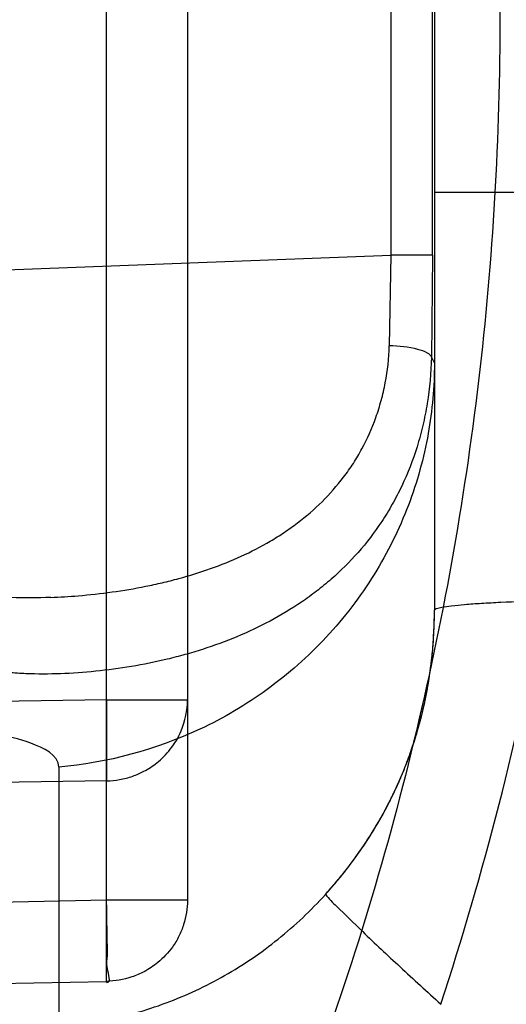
# Model space of a CAD drawing. Header units: millimetres. Extents: x 0 to 297, y 0 to 210.
# Tile 36 of 256: x 141.5702 to 141.6234, y 90.7324 to 90.8401. Entities that reach past the tile are written whole.
import ezdxf

# ---------------------------------------------------------------- set-up
doc = ezdxf.new("R2010")
doc.units = ezdxf.units.MM
doc.header["$LTSCALE"] = 16.335
doc.layers.get('0').update_dxf_attribs({"linetype": 'CONTINUOUS'})
for name, color, linetype in [('01_GLOBAL', 7, 'CONTINUOUS'), ('INTFCLR_1', 7, 'CONTINUOUS'), ('INTFCLR_144815', 7, 'CONTINUOUS')]:
    doc.layers.add(name, color=color, linetype=linetype)

msp = doc.modelspace()

# ---------------------------------------------------------------- linework, layer by layer
at = {"color": 7, "linetype": 'Continuous'}
msp.add_circle((142.5788034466, 92.2083412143), 3.42, dxfattribs=at)
at = {"color": 9, "linetype": 'Continuous'}
msp.add_arc((142.5788034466, 92.2083412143), 3.3761688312, 182.9674534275, 267.0325465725, dxfattribs=at)
at = {"layer": '01_GLOBAL', "color": 7, "linetype": 'Continuous'}
msp.add_circle((142.5788034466, 92.2083412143), 3.465, dxfattribs=at)
at = {"layer": 'INTFCLR_1', "color": 9, "linetype": 'Continuous'}
for p, q in [((141.5797088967, 90.73495198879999), (141.5797088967, 90.9452271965)), ((141.588551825, 90.9363652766), (141.588551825, 90.7438139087)), ((141.615551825, 90.9046369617), (141.615551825, 90.77554222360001)), ((141.6107778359, 90.86581844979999), (141.6107778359, 90.81436073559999)), ((141.6153460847, 90.81436073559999), (141.6153460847, 90.86581844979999)), ((141.6329236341, 90.82120345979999), (141.615551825, 90.82120345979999)), ((141.273551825, 90.8013649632), (141.6107778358, 90.81436073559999)), ((141.6107778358, 90.81436073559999), (141.6106127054, 90.8044311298)), ((141.6153460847, 90.81436073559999), (141.6107778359, 90.81436073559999)), ((141.6153460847, 90.81436073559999), (141.6152191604, 90.80319244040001)), ((141.6152191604, 90.80319244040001), (141.615551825, 90.8025257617)), ((141.5797088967, 90.7657368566), (141.4818133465, 90.7643030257)), ((141.5797088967, 90.7657368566), (141.588551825, 90.7657368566)), ((141.5797088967, 90.7657368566), (141.5797088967, 90.7568749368)), ((141.5744738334, 90.7583780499), (141.5744738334, 90.7299789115)), ((141.5797088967, 90.7568749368), (141.5010615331, 90.7557230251)), ((141.5797088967, 90.7438139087), (141.273551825, 90.7374451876)), ((141.588551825, 90.7438139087), (141.5797088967, 90.7438139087)), ((141.273551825, 90.7285832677), (141.5797088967, 90.73495198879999)), ((141.5797088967, 90.7349519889), (141.5797390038, 90.73481585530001))]:
    msp.add_line(p, q, dxfattribs=at)
at = {"layer": 'INTFCLR_1', "color": 6, "linetype": 'Continuous'}
for centre, radius, start, end in [((141.273551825, 90.84008959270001), 0.5431065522, 270, 90.00000002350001), ((141.273551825, 90.84008959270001), 0.5161422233, 270, 90.00000002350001), ((141.2878511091, 90.8400839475), 0.3455883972, 341.8516144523, 349.4070110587)]:
    msp.add_arc(centre, radius, start, end, dxfattribs=at)
at = {"layer": 'INTFCLR_1', "color": 7, "linetype": 'Continuous'}
msp.add_arc((141.5682662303, 90.77650099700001), 0.047731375, 317.8255228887, 324.7005489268, dxfattribs=at)
at = {"layer": 'INTFCLR_1', "color": 9, "linetype": 'Continuous'}
for points, knots in [([(141.7564146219, 90.67214758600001), (141.7574831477, 90.6750551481), (141.7595771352, 90.68092625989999), (141.7635668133, 90.69283277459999), (141.7700402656, 90.7142045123), (141.7760428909, 90.73928884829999), (141.7800065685, 90.7617077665), (141.7816728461, 90.7731553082), (141.7825328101, 90.7797764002), (141.7845176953, 90.7963988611), (141.7865801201, 90.82480135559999), (141.786249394, 90.85831129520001), (141.7846909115, 90.8800272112), (141.783710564, 90.8900544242), (141.7829887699, 90.8967234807), (141.7807586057, 90.9147232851), (141.7756949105, 90.94354598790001), (141.7683980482, 90.97168599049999), (141.7631787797, 90.98838778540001), (141.7612158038, 90.9943618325), (141.7582294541, 91.0031618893), (141.7514922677, 91.0215597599), (141.7398577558, 91.04856209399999), (141.7266081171, 91.07407256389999), (141.7173713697, 91.0897744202), (141.7130543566, 91.096763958), (141.7101864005, 91.1013200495), (141.7024300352, 91.1133026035), (141.6894327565, 91.1316928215), (141.6713790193, 91.1540805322), (141.6560874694, 91.1708617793), (141.64540551, 91.18158825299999), (141.6394993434, 91.18726746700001), (141.6313044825, 91.1949266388), (141.6198341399, 91.2049554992), (141.6074179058, 91.2146860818), (141.5999877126, 91.21997005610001), (141.5969902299, 91.2219990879), (141.595231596, 91.2231656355), (141.5931919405, 91.2244765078), (141.5909359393, 91.2258549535), (141.5889565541, 91.22699033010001), (141.587260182, 91.2278794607), (141.5858677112, 91.2285262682), (141.5847587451, 91.228921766), (141.5839916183, 91.22910084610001), (141.5833474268, 91.229003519), (141.5832219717, 91.22839726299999), (141.5835311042, 91.22772715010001), (141.5840679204, 91.2267985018), (141.5849352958, 91.22562953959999), (141.5860911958, 91.2242042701), (141.587545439, 91.22253261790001), (141.5892822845, 91.2206136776), (141.5909074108, 91.2188652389), (141.5923395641, 91.21734229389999), (141.5948337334, 91.21470682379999), (141.5989725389, 91.2103803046), (141.6073909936, 91.20154652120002), (141.6165855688, 91.19163585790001), (141.6249614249, 91.18216354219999), (141.6301387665, 91.17614023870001), (141.6384641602, 91.1662523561), (141.6512098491, 91.1502285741), (141.6679191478, 91.126915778), (141.680013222, 91.107884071), (141.6879313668, 91.094337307), (141.6933038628, 91.08480936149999), (141.702572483, 91.0674180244), (141.7149508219, 91.0411554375), (141.7234902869, 91.0192594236), (141.7274621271, 91.00790684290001)], [0, 0, 0, 0, 0.0103790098, 0.0208837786, 0.0420711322, 0.08518383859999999, 0.1071959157, 0.1183352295, 0.1239409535, 0.1295662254, 0.1744257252, 0.2192335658, 0.2417179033, 0.2473538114, 0.2529901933, 0.2641930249, 0.3081221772, 0.3509242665, 0.3614865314, 0.3667493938, 0.3719931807, 0.3926229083, 0.4323809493, 0.4704125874, 0.488853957, 0.4934075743, 0.4979380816, 0.506891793, 0.541232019, 0.5733300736, 0.6031972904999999, 0.6172524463, 0.624045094, 0.6306497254, 0.6548348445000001, 0.6750681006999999, 0.6834748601, 0.6853777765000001, 0.68719583, 0.6905456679, 0.6935010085, 0.6960526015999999, 0.698191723, 0.6999112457, 0.7012080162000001, 0.7020916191, 0.7026257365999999, 0.703100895, 0.7038825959, 0.7050751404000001, 0.7066972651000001, 0.7087491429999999, 0.7112254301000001, 0.7141189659, 0.7174213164, 0.7192231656, 0.7211235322, 0.729579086, 0.7392841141, 0.7620097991, 0.7748694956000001, 0.7816475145, 0.7886215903, 0.818178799, 0.8502213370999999, 0.88468242, 0.8936821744, 0.9027945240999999, 0.9213302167, 0.9597016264, 1, 1, 1, 1]), ([(141.589474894, 91.22708959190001), (141.5901302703, 91.2270894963), (141.5934664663, 91.2257697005), (141.5972968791, 91.2235292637), (141.6010154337, 91.2211904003), (141.6028021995, 91.2200263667), (141.6058484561, 91.21800314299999), (141.6133970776, 91.21273816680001), (141.6260174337, 91.20304741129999), (141.6376862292, 91.1930563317), (141.6460232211, 91.1854269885), (141.6520280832, 91.1797738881), (141.6628847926, 91.1691018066), (141.6784293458, 91.15240674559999), (141.6967876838, 91.1301309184), (141.7100118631, 91.1118246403), (141.7179037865, 91.099896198), (141.7208202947, 91.09536318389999), (141.7252087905, 91.0884116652), (141.734595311, 91.0728013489), (141.748064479, 91.04743455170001), (141.7598995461, 91.0205684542), (141.766753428, 91.0022608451), (141.7697904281, 90.99350690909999), (141.7717861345, 90.9875658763), (141.7770905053, 90.9709626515), (141.7845086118, 90.94298471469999), (141.7896594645, 90.91431187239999), (141.7919274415, 90.89640779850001), (141.7926613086, 90.8897756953), (141.793657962, 90.87980496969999), (141.795242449, 90.8582113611), (141.7955788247, 90.82488434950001), (141.7934815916, 90.79663997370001), (141.7914638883, 90.7801127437), (141.7905895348, 90.7735282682), (141.788895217, 90.7621430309), (141.7848639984, 90.73984187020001), (141.7787596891, 90.71489416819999), (141.7721799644, 90.6936469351), (141.768123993, 90.6818069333), (141.7659952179, 90.6759685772), (141.7649089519, 90.6730772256)], [0, 0, 0, 0, 0.0031306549, 0.0166311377, 0.0214593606, 0.0240790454, 0.0268205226, 0.0389267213, 0.0680356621, 0.1027866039, 0.1122691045, 0.1220183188, 0.1421809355, 0.1849822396, 0.2309158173, 0.2799873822, 0.2927706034, 0.2992370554, 0.3057353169, 0.3320403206, 0.3862319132, 0.4428084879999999, 0.4721383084, 0.4795908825, 0.487069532, 0.5020757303, 0.5628487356, 0.6251729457, 0.6410612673, 0.6490543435, 0.6570463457, 0.6889269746, 0.7524526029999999, 0.8160592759, 0.8240370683, 0.8319876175, 0.8477879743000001, 0.8790177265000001, 0.9402188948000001, 0.970317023, 0.9852457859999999, 1, 1, 1, 1]), ([(141.7274621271, 91.00790684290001), (141.7315912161, 90.9961048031), (141.7390893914, 90.97185256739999), (141.7462276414, 90.94067982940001), (141.7497519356, 90.91986040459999), (141.7511690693, 90.91003879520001), (141.7520562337, 90.903430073), (141.7542266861, 90.88522496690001), (141.7563129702, 90.8552042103), (141.7560193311, 90.8250769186), (141.75492511, 90.80665849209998), (141.7544248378, 90.79993719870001), (141.7535799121, 90.7899339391), (141.7512498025, 90.76863348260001), (141.7458257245, 90.73651859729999), (141.7391945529, 90.7098498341), (141.7346932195, 90.69454437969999), (141.7328673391, 90.6885424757), (141.7295794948, 90.67824709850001), (141.7226337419, 90.6583743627), (141.7115361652, 90.63128552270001), (141.7001192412, 90.60802526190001), (141.6927555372, 90.5944485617), (141.6900841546, 90.589659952), (141.6861147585, 90.582673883), (141.6775648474, 90.56827510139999), (141.6639972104, 90.5475548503), (141.6473654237, 90.5249373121), (141.6353721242, 90.510182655), (141.6284582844, 90.5020841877), (141.6258517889, 90.4990615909), (141.6214530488, 90.49403413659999), (141.6133270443, 90.48498786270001), (141.6044845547, 90.4755649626), (141.5965053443, 90.4672222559), (141.5917239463, 90.4622035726), (141.5879282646, 90.458105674), (141.5854794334, 90.455268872), (141.5841304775, 90.4534756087), (141.5835709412, 90.4525240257), (141.5832318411, 90.4518413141), (141.5833749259, 90.4509528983), (141.5852684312, 90.45133920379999), (141.5873513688, 90.45233756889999), (141.5911230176, 90.4543766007), (141.5947207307, 90.45666834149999), (141.5976748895, 90.4586369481), (141.5995705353, 90.45994039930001), (141.602756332, 90.46217006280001), (141.6078515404, 90.4659004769), (141.6149715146, 90.47143524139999), (141.62561538, 90.4801941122), (141.6351418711, 90.48873792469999), (141.6434777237, 90.4967321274), (141.649452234, 90.502628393), (141.6602195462, 90.51373015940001), (141.6755659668, 90.5310421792), (141.6935858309, 90.5540599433), (141.7064887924, 90.5729162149), (141.7141583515, 90.5851797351), (141.7169899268, 90.589838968), (141.721250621, 90.59698783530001), (141.7303494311, 90.61303956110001), (141.743335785, 90.63909440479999), (141.7522698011, 90.66086912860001), (141.7564146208, 90.6721475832)], [0, 0, 0, 0, 0.0419354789, 0.08505031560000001, 0.1071497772, 0.1127379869, 0.1183317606, 0.1295131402, 0.1742263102, 0.2191466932, 0.230445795, 0.2361065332, 0.241751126, 0.2641147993, 0.3079545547, 0.3508736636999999, 0.3561840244, 0.3614616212, 0.3719139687, 0.3924297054, 0.4320526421, 0.4700131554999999, 0.4792642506, 0.483852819, 0.4884035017, 0.5062126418, 0.5400088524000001, 0.5714206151, 0.6003317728, 0.6037560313, 0.6071340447, 0.6137178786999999, 0.6261602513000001, 0.6479155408, 0.6570536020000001, 0.6648783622, 0.6711643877, 0.6757843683, 0.6774462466, 0.6786751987, 0.6794900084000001, 0.6799813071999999, 0.6813020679, 0.6842478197, 0.6888651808, 0.6950795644, 0.6987591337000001, 0.70073729, 0.7027989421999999, 0.7117993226, 0.7219139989, 0.7330405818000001, 0.7580265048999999, 0.7648041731, 0.7717766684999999, 0.7861782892, 0.816667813, 0.8493175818, 0.8841610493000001, 0.8932352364, 0.8978283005, 0.9024468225, 0.9211469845, 0.9596997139, 1, 1, 1, 1]), ([(141.5894748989, 90.4530895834), (141.5892979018, 90.4530896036), (141.5888645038, 90.453175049), (141.5888868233, 90.45395412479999), (141.5893505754, 90.4547556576), (141.5901524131, 90.4559470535), (141.5913747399, 90.4574296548), (141.5929802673, 90.4592514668), (141.5949656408, 90.4613878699), (141.5971947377, 90.4637206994), (141.5996190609, 90.4662163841), (141.6031782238, 90.46985252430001), (141.6105296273, 90.4773399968), (141.6195432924, 90.486704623), (141.6278287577, 90.4956995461), (141.6323134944, 90.500698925), (141.6349707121, 90.50370456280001), (141.642015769, 90.5117541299), (141.6542358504, 90.5264206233), (141.6711890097, 90.54891642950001), (141.6850238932, 90.56953556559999), (141.6937443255, 90.58386952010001), (141.6977917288, 90.5908225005), (141.7005148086, 90.5955870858), (141.7080176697, 90.6090898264), (141.7196527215, 90.63222718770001), (141.7309710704, 90.65919529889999), (141.7380553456, 90.6789827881), (141.7414080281, 90.689232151), (141.74326968, 90.6952065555), (141.7478571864, 90.7104352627), (141.754617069, 90.7369742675), (141.7601493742, 90.7689508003), (141.7625257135, 90.7901596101), (141.7633872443, 90.80011831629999), (141.7638973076, 90.8068091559), (141.7650129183, 90.8251434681), (141.7653124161, 90.8551382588), (141.7631848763, 90.8850242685), (141.7609722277, 90.9031442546), (141.7600677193, 90.9097228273), (141.758622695, 90.9195008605), (141.7550282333, 90.9402318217), (141.7477475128, 90.9712699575), (141.7401050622, 90.9953997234), (141.7358975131, 91.00714062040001)], [0, 0, 0, 0, 0.0008731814, 0.0017184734, 0.0032338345, 0.0055641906, 0.008732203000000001, 0.0127298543, 0.0175349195, 0.0231216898, 0.028646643, 0.0346996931, 0.0482229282, 0.0804128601, 0.09881585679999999, 0.1085510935, 0.1135452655, 0.1186072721, 0.1613234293, 0.207686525, 0.2575125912, 0.2837456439, 0.2904463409, 0.297201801, 0.3108185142, 0.3666506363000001, 0.4248611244, 0.4549770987, 0.470314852, 0.4780577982, 0.4858479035, 0.548777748, 0.6130125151, 0.6457681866, 0.6540348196, 0.6623247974, 0.6788712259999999, 0.7446474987, 0.8101274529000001, 0.8265054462, 0.8346996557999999, 0.8428862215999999, 0.8752668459, 0.9384715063, 1, 1, 1, 1]), ([(141.5736055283, 90.7769256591), (141.5746084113, 90.7769642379), (141.5768491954, 90.77710183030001), (141.5803153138, 90.7774864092), (141.583376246, 90.7779980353), (141.5857997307, 90.7785245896), (141.5881839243, 90.77912106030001), (141.5910892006, 90.78003071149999), (141.59445038, 90.7813695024), (141.597107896, 90.7827539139), (141.5991340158, 90.7840104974), (141.6010658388, 90.7853958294), (141.6033306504, 90.7873372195), (141.6053002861, 90.7896001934), (141.6067121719, 90.7915710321), (141.6079688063, 90.7937124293), (141.6089987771, 90.79601909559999), (141.6097599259, 90.7984661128), (141.610359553, 90.8010616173), (141.6105766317, 90.80307740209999), (141.6106127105, 90.80443112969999)], [0, 0, 0, 0, 0.0588632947, 0.1316202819, 0.20444494, 0.2407594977, 0.2770543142, 0.3485619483, 0.4191377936, 0.4889827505, 0.5239819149, 0.5588933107, 0.6283399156, 0.6983887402, 0.7342656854, 0.7704052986, 0.8438660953, 0.8817673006, 0.9205747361, 1, 1, 1, 1]), ([(141.6152191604, 90.80319244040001), (141.6151603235, 90.8033889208), (141.6146414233, 90.8037753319), (141.6131184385, 90.8042677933), (141.6116620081, 90.8044151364), (141.6106127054, 90.8044311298)], [0, 0, 0, 0, 0.1257005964, 0.3568366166, 1, 1, 1, 1]), ([(141.6152191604, 90.80319244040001), (141.6151784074, 90.80150122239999), (141.6149519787, 90.79898624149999), (141.6143108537, 90.79573137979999), (141.6134813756, 90.79267823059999), (141.6123620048, 90.7897881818), (141.610969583, 90.7871030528), (141.6094528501, 90.7846246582), (141.6072948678, 90.7818086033), (141.6048128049, 90.7793471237), (141.6026914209, 90.7776028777), (141.6004982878, 90.77601627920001), (141.5976202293, 90.7742826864), (141.5939841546, 90.77257473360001), (141.5908419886, 90.7714261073), (141.5882769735, 90.7706598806), (141.5856937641, 90.7699952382), (141.582447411, 90.76933924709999), (141.5785475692, 90.7688131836), (141.5746921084, 90.768539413), (141.5715258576, 90.76853637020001), (141.5690579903, 90.7686885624), (141.5678501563, 90.7688217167), (141.5672559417, 90.7689095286)], [0, 0, 0, 0, 0.0760081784, 0.112994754, 0.1489536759, 0.2180649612, 0.2516913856, 0.2847564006, 0.3485201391, 0.4105479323, 0.4413564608, 0.4718487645, 0.532102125, 0.5919912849, 0.6520804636, 0.6822271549, 0.7122439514, 0.7718989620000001, 0.8309101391, 0.8889336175, 0.9454439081, 0.9730120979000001, 1, 1, 1, 1]), ([(141.615551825, 90.8025257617), (141.615551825, 90.79995554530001), (141.6150829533, 90.7946641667), (141.6129118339, 90.7868197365), (141.6091668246, 90.7792432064), (141.6039298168, 90.7723886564), (141.5974465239, 90.7666570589), (141.5878907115, 90.7610086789), (141.5797852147, 90.7588356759), (141.5744738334, 90.7583780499)], [0, 0, 0, 0, 0.1167127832, 0.2397553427, 0.3675648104, 0.4981092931, 0.6290382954, 0.7579181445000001, 1, 1, 1, 1]), ([(141.5736055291, 90.7769256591), (141.5721637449, 90.7768701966), (141.5701235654, 90.7768574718), (141.5675037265, 90.7769940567), (141.5663281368, 90.77710259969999), (141.5657467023, 90.77716967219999)], [0, 0, 0, 0, 0.5500790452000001, 0.7768611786, 1, 1, 1, 1]), ([(141.615551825, 90.77554222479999), (141.615551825, 90.77562620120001), (141.6159106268, 90.7757674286), (141.6164650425, 90.7758898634), (141.6175467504, 90.7760435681), (141.6189706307, 90.77617813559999), (141.6207786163, 90.77630465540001), (141.6236737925, 90.7764520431), (141.6259659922, 90.7765206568), (141.6275499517, 90.77655405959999)], [0, 0, 0, 0, 0.0208152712, 0.0728220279, 0.159832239, 0.2807141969, 0.4319609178, 0.6072959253, 1, 1, 1, 1]), ([(141.5797088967, 90.7568749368), (141.5801869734, 90.7568831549), (141.5811584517, 90.7569763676), (141.5825356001, 90.75733621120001), (141.5839119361, 90.75793536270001), (141.5853484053, 90.75886984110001), (141.5868002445, 90.7603288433), (141.5881543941, 90.7626215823), (141.588551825, 90.76458187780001), (141.588551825, 90.7657368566)], [0, 0, 0, 0, 0.103709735, 0.2106676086, 0.3073962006, 0.4281557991, 0.5802784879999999, 0.7494861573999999, 1, 1, 1, 1]), ([(141.5744738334, 90.7583780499), (141.5744736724, 90.75971730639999), (141.5712546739, 90.76119552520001), (141.5673866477, 90.7620857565), (141.5622583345, 90.762800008), (141.5561866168, 90.7631900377), (141.5491453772, 90.7633148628), (141.5414511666, 90.76313862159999), (141.5361256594, 90.7628336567), (141.5333958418, 90.7626332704)], [0, 0, 0, 0, 0.0951016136, 0.1863216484, 0.306761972, 0.4532760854, 0.6213717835, 0.8056320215, 1, 1, 1, 1]), ([(141.5794237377, 90.7306679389), (141.5817297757, 90.73112463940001), (141.5862804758, 90.7324146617), (141.5927093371, 90.7354220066), (141.5985928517, 90.73942795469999), (141.602050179, 90.7426952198), (141.6036403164, 90.7444544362)], [0, 0, 0, 0, 0.2490434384, 0.4985367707, 0.7487806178, 1, 1, 1, 1]), ([(141.6036403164, 90.7444544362), (141.6039913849, 90.7439779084), (141.6053958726, 90.7426529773), (141.6080776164, 90.7399927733), (141.6119022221, 90.7364409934), (141.6147567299, 90.7338029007), (141.6162475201, 90.7324404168)], [0, 0, 0, 0, 0.101938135, 0.3303588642, 0.6521703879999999, 1, 1, 1, 1]), ([(141.5797390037, 90.73481585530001), (141.580254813, 90.73482658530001), (141.5796051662, 90.7365157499), (141.5798497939, 90.7377374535), (141.5797589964, 90.7395093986), (141.5797614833, 90.7414989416), (141.579725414, 90.7430196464), (141.5797088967, 90.7438139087)], [0, 0, 0, 0, 0.171979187, 0.3258811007, 0.4958895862, 0.7351800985, 1, 1, 1, 1]), ([(141.588551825, 90.7438139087), (141.588551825, 90.74291619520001), (141.5883381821, 90.7415496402), (141.5876491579, 90.7398649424), (141.5867719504, 90.7384134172), (141.5855005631, 90.7370565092), (141.5839356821, 90.7360164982), (141.5820693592, 90.7352142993), (141.5806400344, 90.734967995), (141.5797088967, 90.73495198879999)], [0, 0, 0, 0, 0.1946325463, 0.2937226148, 0.3934715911, 0.5609292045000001, 0.6919198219, 0.7980909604, 1, 1, 1, 1])]:
    msp.add_open_spline(points, degree=3, knots=knots, dxfattribs=at)
at = {"layer": 'INTFCLR_1', "color": 6, "linetype": 'Continuous'}
msp.add_open_spline([(141.273551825, 91.1754196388), (141.2802383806, 91.17569400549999), (141.2936314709, 91.1758414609), (141.3136931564, 91.174861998), (141.333696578, 91.17267773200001), (141.3536324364, 91.1692804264), (141.3733835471, 91.16467002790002), (141.3925222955, 91.1589612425), (141.4112398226, 91.1521542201), (141.429528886, 91.1442551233), (141.4476081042, 91.1351158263), (141.4650996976, 91.12490336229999), (141.4819327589, 91.1136612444), (141.4980515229, 91.1014306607), (141.513396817, 91.0882570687), (141.5279188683, 91.0741852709), (141.5415615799, 91.05927217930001), (141.5542787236, 91.0435689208), (141.566017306, 91.02714532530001), (141.5767435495, 91.01005456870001), (141.586423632, 90.99235160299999), (141.5950207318, 90.97410428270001), (141.6025009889, 90.9553900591), (141.6088428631, 90.9362701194), (141.6140279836, 90.9168033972), (141.6180381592, 90.8970567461), (141.6208576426, 90.877105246), (141.6224756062, 90.8570295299), (141.6228875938, 90.8369136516), (141.6220957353, 90.81682868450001), (141.6201063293, 90.7968408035), (141.6169268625, 90.77700966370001), (141.6125686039, 90.7574039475), (141.6070465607, 90.7380925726), (141.600382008, 90.71915006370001), (141.5926019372, 90.70065078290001), (141.5837385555, 90.6826636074), (141.5738222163, 90.6652440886), (141.5628929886, 90.6484599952), (141.5509916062, 90.6323694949), (141.538163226, 90.6170274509), (141.5244418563, 90.60247353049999), (141.5098870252, 90.5887718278), (141.494542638, 90.575960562), (141.4784714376, 90.5640906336), (141.4617271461, 90.5532022), (141.4443769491, 90.5433356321), (141.4265001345, 90.5345314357), (141.4085261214, 90.52696935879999), (141.3910227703, 90.52076276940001), (141.374768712, 90.51595910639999), (141.3600533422, 90.5123677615), (141.3469461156, 90.50974854), (141.3344969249, 90.50774192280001), (141.32162892, 90.50614919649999), (141.3073219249, 90.50496210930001), (141.2911119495, 90.5043520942), (141.2796603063, 90.5045088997), (141.273551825, 90.5047595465)], degree=3, knots=[0, 0, 0, 0, 0.0185657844, 0.0371317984, 0.05569073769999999, 0.0743563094, 0.09320240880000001, 0.1119235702, 0.129729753, 0.1484268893, 0.1671582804, 0.1858963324, 0.2045840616, 0.2232805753, 0.241995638, 0.2606572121, 0.2793460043, 0.298034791, 0.3166822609, 0.3353170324, 0.3539796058, 0.3726237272, 0.3912431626, 0.4098577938, 0.4284754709, 0.4470981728, 0.4657246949, 0.4843423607, 0.5029403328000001, 0.5215094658, 0.5400731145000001, 0.5586325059, 0.5771954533, 0.5957587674, 0.6143211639, 0.6328711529, 0.651401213, 0.6699184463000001, 0.6884460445, 0.7069331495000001, 0.7254085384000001, 0.7438945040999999, 0.7623917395, 0.7808314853, 0.7993176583, 0.8177869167, 0.8362093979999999, 0.8546575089, 0.8730374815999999, 0.8902753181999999, 0.9061521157, 0.9200376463, 0.9322836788, 0.9432240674, 0.9550134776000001, 0.9682465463, 0.9830392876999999, 1, 1, 1, 1], dxfattribs=at)
at = {"layer": 'INTFCLR_1', "color": 7, "linetype": 'Continuous'}
for points, knots in [([(141.6036403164, 90.7444544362), (141.6041155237, 90.74498017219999), (141.6050453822, 90.7460538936), (141.6068048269, 90.7482759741), (141.608808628, 90.7511928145), (141.6105290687, 90.75428148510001), (141.6117260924, 90.7568451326), (141.6128035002, 90.75947368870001), (141.6139122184, 90.7628495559), (141.6148586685, 90.7670064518), (141.61533077, 90.7705352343), (141.6155202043, 90.7733878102), (141.615551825, 90.7748238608), (141.615551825, 90.77554222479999)], [0, 0, 0, 0, 0.062408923, 0.1250374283, 0.2495367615, 0.3735826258, 0.4358955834, 0.4986166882, 0.6236722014, 0.7482993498, 0.8735559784, 0.9367378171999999, 1, 1, 1, 1]), ([(141.6072219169, 90.7489193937), (141.6076099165, 90.74946781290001), (141.6084462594, 90.75070666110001), (141.6094644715, 90.7523878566), (141.6103351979, 90.7539765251), (141.6110416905, 90.7553736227), (141.6117649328, 90.75694568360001), (141.6124946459, 90.7587188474), (141.6132151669, 90.76072173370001), (141.6139070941, 90.76299407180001), (141.6145411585, 90.7655781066), (141.6150771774, 90.7685232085), (141.6154588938, 90.77188331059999), (141.615551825, 90.7742730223), (141.615551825, 90.77554222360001)], [0, 0, 0, 0, 0.0711056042, 0.1581531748, 0.207924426, 0.2628301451, 0.3238252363, 0.3910368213, 0.4657189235, 0.549035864, 0.6423398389, 0.7471832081, 0.8656622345, 1, 1, 1, 1])]:
    msp.add_open_spline(points, degree=3, knots=knots, dxfattribs=at)
at = {"layer": 'INTFCLR_144815', "color": 6, "linetype": 'Continuous'}
for radius in [0.5743020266, 0.5472855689]:
    msp.add_circle((141.273551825, 90.84008959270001), radius, dxfattribs=at)
for radius, start, end in [(0.7917112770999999, 313.9937911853, 154.5150993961), (0.7647112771, 312.9543589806, 154.5144414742), (0.73941501, 282.2440355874, 71.2863570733), (0.5949342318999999, 45.0000000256, 314.9999999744), (0.5938695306, 44.999999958, 315.000000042), (0.5930090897, 44.99999997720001, 315.0000000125), (0.5750735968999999, 47.86578076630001, 312.1342192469)]:
    msp.add_arc((141.273551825, 90.84008959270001), radius, start, end, dxfattribs=at)
at = {"layer": 'INTFCLR_144815', "color": 9, "linetype": 'Continuous'}
for centre, radius, start, end in [((141.273551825, 90.84008959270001), 0.6197635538, 52.2436298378, 307.7563701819), ((141.273551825, 90.84008959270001), 0.7345008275, 292.4997540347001, 54.0964566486), ((141.273551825, 90.84008959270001), 0.5837869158, 52.5411294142, 307.4588705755), ((141.2735550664, 90.84009111), 0.6625959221, 292.4997540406, 54.09645665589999)]:
    msp.add_arc(centre, radius, start, end, dxfattribs=at)

doc.saveas('drawing.dxf')
